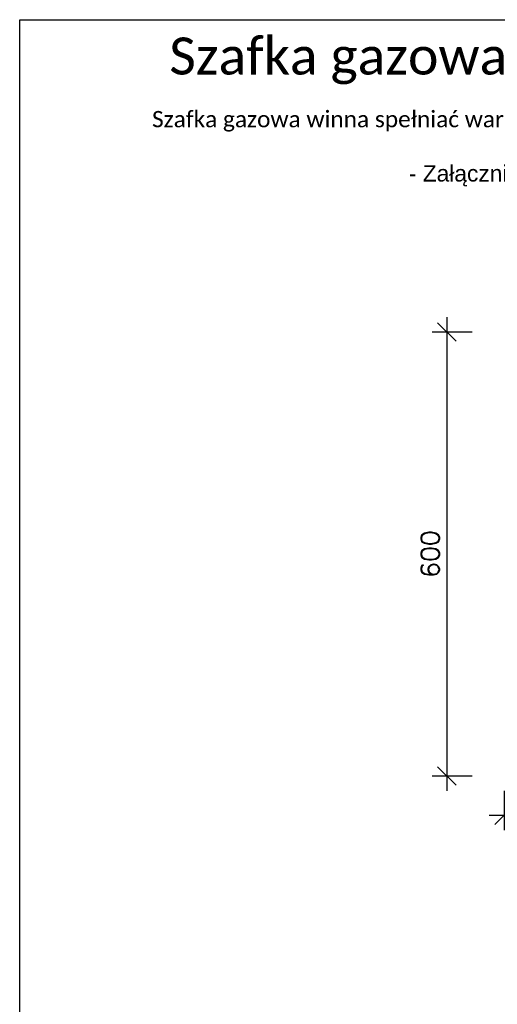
# Model space of a CAD drawing. Header units: millimetres. Extents: x -2809 to -898, y -89 to 3276.
# Tile 2 of 9: x -2809 to -2163, y 1367 to 2697. Entities that reach past the tile are written whole.
import ezdxf

# ---------------------------------------------------------------- set-up
doc = ezdxf.new("R2010")
doc.units = ezdxf.units.MM
doc.layers.get('DEFPOINTS').update_dxf_attribs({"lineweight": 18})
doc.layers.add('K_0_25_WYMIARY', color=7, linetype='Continuous', lineweight=20)
doc.layers.add('PUNKYT', color=7, linetype='Continuous', lineweight=30)
doc.styles.add('ROMANS', font='romans.shx')
doc.styles.add('S1', font='times.ttf')
doc.dimstyles.new('1_1_GŁÓWNY_', dxfattribs={"dimtxt": 2.5, "dimasz": 2.5, "dimexe": 2, "dimexo": 0, "dimtad": 1, "dimdec": 4, "dimdsep": 46, "dimtxsty": 'ROMANS', "dimblk1": 'OBLIQUE', "dimblk2": 'OBLIQUE', "dimsah": 1, "dimcen": -2.5, "dimdle": 2, "dimclrd": 256, "dimclre": 256, "dimclrt": 256, "dimadec": 0, "dimazin": 0, "dimtfac": 1, "dimtdec": 4, "dimtmove": 0, "dimatfit": 3, "dimldrblk": 'OBLIQUE', "dimfxl": 0, "dimtolj": 1, "dimarcsym": 0})

# ---------------------------------------------------------------- blocks, each defined once
blk = doc.blocks.new('_OBLIQUE')
at = {"color": 0, "linetype": 'ByBlock'}
blk.add_line((-0.5, -0.5), (0.5, 0.5), dxfattribs=at)
blk = doc.blocks.new('*D8')
at = {"layer": 'DEFPOINTS', "color": 0, "transparency": 16777216}
for p in [(-2153.6, 1675.3), (-1553.6, 1675.3), (-1553.6, 1622.2)]:
    blk.add_point(p, dxfattribs=at)
at = {"layer": 'K_0_25_WYMIARY', "lineweight": -2, "transparency": 16777216}
for p, q in [((-2153.6, 1655.3), (-2153.6, 1602.2)), ((-1553.6, 1655.3), (-1553.6, 1602.2)), ((-2173.6, 1622.2), (-1533.6, 1622.2))]:
    blk.add_line(p, q, dxfattribs=at)
at = {"layer": 'K_0_25_WYMIARY', "lineweight": -2, "transparency": 16777216, "xscale": 25, "yscale": 25, "zscale": 25, "rotation": 180}
blk.add_blockref('_OBLIQUE', (-2153.6, 1622.2), dxfattribs=at)
at = {"layer": 'K_0_25_WYMIARY', "lineweight": -2, "transparency": 16777216, "xscale": 25, "yscale": 25, "zscale": 25}
blk.add_blockref('_OBLIQUE', (-1553.6, 1622.2), dxfattribs=at)
at = {"layer": 'K_0_25_WYMIARY', "transparency": 16777216, "insert": (-1853.6, 1644.7), "char_height": 25, "attachment_point": 5, "style": 'ROMANS'}
blk.add_mtext('\\A1;600', dxfattribs=at)
blk = doc.blocks.new('*D9')
at = {"layer": 'DEFPOINTS', "color": 0, "transparency": 16777216}
for p in [(-2176.8, 2275.3), (-2231, 1675.3), (-2176.8, 1675.3)]:
    blk.add_point(p, dxfattribs=at)
at = {"layer": 'K_0_25_WYMIARY', "lineweight": -2, "transparency": 16777216}
for p, q in [((-2231, 2295.3), (-2231, 1655.3)), ((-2196.8, 2275.3), (-2251, 2275.3)), ((-2196.8, 1675.3), (-2251, 1675.3))]:
    blk.add_line(p, q, dxfattribs=at)
at = {"layer": 'K_0_25_WYMIARY', "lineweight": -2, "transparency": 16777216, "xscale": 25, "yscale": 25, "zscale": 25}
for p, rotation in [((-2231, 2275.3), 90), ((-2231, 1675.3), 270)]:
    blk.add_blockref('_OBLIQUE', p, dxfattribs=dict(at, rotation=rotation))
at = {"layer": 'K_0_25_WYMIARY', "transparency": 16777216, "insert": (-2253.5, 1975.3), "char_height": 25, "attachment_point": 5, "rotation": 90, "style": 'ROMANS'}
blk.add_mtext('\\A1;600', dxfattribs=at)

msp = doc.modelspace()

# ---------------------------------------------------------------- linework, layer by layer
at = {"lineweight": 30}
msp.add_lwpolyline([(-2808.8724, 2697.46937), (-898.20103, 2697.46937), (-898.20103, -88.5238), (-2808.8724, -88.5238)], close=True, dxfattribs=at)

# ---------------------------------------------------------------- texts
at = {"layer": 'PUNKYT', "color": 0, "linetype": 'ByBlock', "lineweight": 0, "attachment_point": 2, "style": 'S1'}
for s, insert, char_height, width in [('{\\fCalibri|b0|i0|c238|p34;\\C256;Szafka gazowa z gazomierzem miechowym G4}', (-1877.51679, 2673.36277), 50, 2030.4149725), ('\\C256;\\fCalibri|b0|i0|c238|p34;Szafka gazowa winna spełniać warunki dokumentu \\fCalibri|b0|i1|c238|p34;"\\fCalibri|b0|i1|c0|p34;Warunki techniczne dla standardowych szafek gazowych\\fCalibri|b0|i1|c238|p34;"\\fCalibri|b0|i0|c0|p34; \\fCalibri|b0|i0|c238|p34;- w\\fCalibri|b0|i0|c0|p34;ydanie \\fCalibri|b0|i0|c238|p34;4\\fCalibri|b0|i0|c0|p34; z dnia \\fCalibri|b0|i0|c238|p34;8 lipca\\fCalibri|b0|i0|c0|p34; 201\\fCalibri|b0|i0|c238|p34;9 r. - \\fArial|b0|i0|c238|p32;\\P - Załącznik do Zarządzenia nr 57/2019 Prezesa Zarządu PSG', (-1866.44397, 2574.09482), 22, 1537.5723709)]:
    msp.add_mtext(s, dxfattribs=dict(at, insert=insert, char_height=char_height, width=width))

# ---------------------------------------------------------------- dimensions: what is measured, and where the dimension line sits
at = {"layer": 'K_0_25_WYMIARY'}
dim = msp.add_aligned_dim(p1=(-2176.83338, 2275.31323), p2=(-2176.83338, 1675.31323), distance=-54.12346, dimstyle='1_1_GŁÓWNY_', override={"dimtxt": 25, "dimasz": 25, "dimexe": 20, "dimexo": 20, "dimgap": 10, "dimdle": 20}, dxfattribs=at)
dim.commit()
dim.dimension.update_dxf_attribs({"geometry": '*D9', "text_midpoint": (-2253.45684, 1975.31323)})
dim = msp.add_linear_dim(base=(-1553.57017, 1622.20239), p1=(-2153.57017, 1675.31323), p2=(-1553.57017, 1675.31323), text='600', dimstyle='1_1_GŁÓWNY_', override={"dimtxt": 25, "dimasz": 25, "dimexe": 20, "dimexo": 20, "dimgap": 10, "dimdle": 20}, dxfattribs=at)
dim.commit()
dim.dimension.update_dxf_attribs({"geometry": '*D8', "text_midpoint": (-1853.57017, 1644.70239)})

doc.saveas('drawing.dxf')
